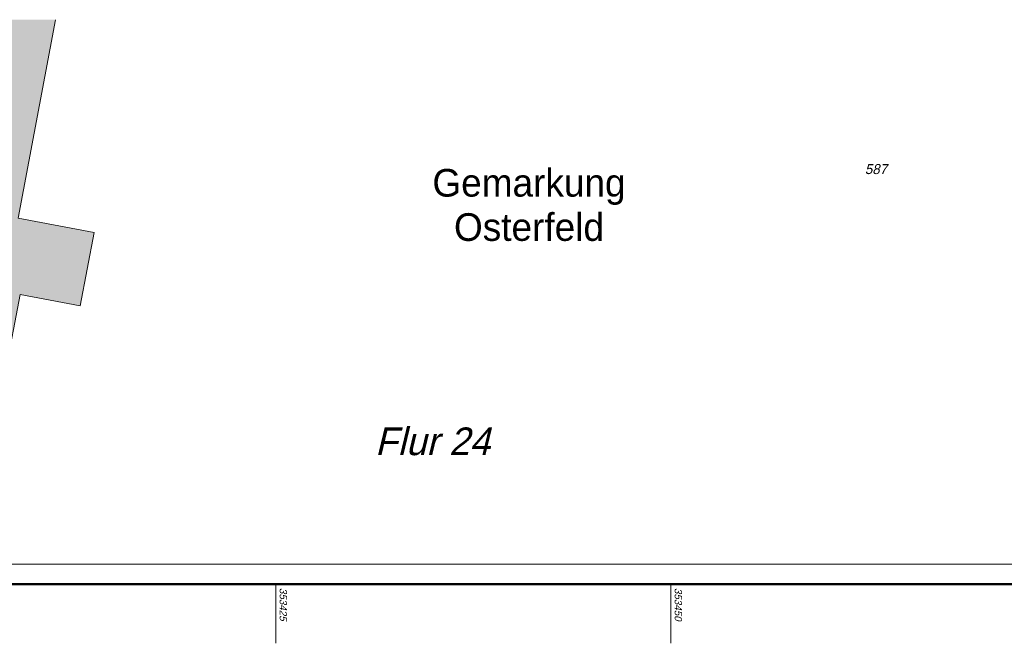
# Model space of a CAD drawing. Extents: x 353221 to 353633, y 5707812 to 5707954.
# Tile 17 of 35: x 353409 to 353471, y 5707915 to 5707954. Entities that reach past the tile are written whole.
import ezdxf

# ---------------------------------------------------------------- set-up
doc = ezdxf.new("R2010")
doc.units = 0
doc.header["$MEASUREMENT"] = 0
doc.linetypes.add('LINE_LT_10', pattern=[10000, 10000, 0])
for name, color, linetype in [('ALK', 7, 'Continuous'), ('Gebäude', 7, 'Continuous'), ('Verm Rahmen P-2', 7, 'Continuous')]:
    doc.layers.add(name, color=color, linetype=linetype)
doc.styles.add('2000', font='txt', dxfattribs={"height": 1})
doc.styles.add('2001', font='txt', dxfattribs={"oblique": 13.5, "height": 1})
doc.styles.add('2002', font='txt', dxfattribs={"oblique": 13.5, "height": 1})
doc.styles.add('45', font='txt', dxfattribs={"oblique": 13.5, "height": 1})

msp = doc.modelspace()

# ---------------------------------------------------------------- hatches: boundary and pattern name
at = {"layer": 'Gebäude', "true_color": 0xff0000}
h = msp.add_hatch(dxfattribs=at)
h.set_pattern_fill('STRATIS_AreaStyle316', color=1, style=0, pattern_type=2)
h.set_pattern_definition([(-145.5109, (353349.178, 5707954.08415), (-0.1289924, -0.6952417), [0, 0, 1])])
h.paths.add_polyline_path([(353400.165, 5707954.084), (353411.072, 5707954.084), (353408.706, 5707941.531), (353413.502, 5707940.624), (353412.62, 5707935.978), (353408.817, 5707936.694), (353407.882, 5707931.72), (353407.266, 5707931.835), (353407.447, 5707932.818), (353349.178, 5707943.629), (353350.625, 5707951.285), (353351.154, 5707954.084), (353383.025, 5707954.084), (353392.011, 5707952.34), (353391.021, 5707947.238), (353398.556, 5707945.798)])

# ---------------------------------------------------------------- linework, layer by layer
at = {"layer": 'Gebäude', "color": 1, "lineweight": 18, "true_color": 0xff0000}
msp.add_lwpolyline([(353351.154, 5707954.084), (353350.625, 5707951.285), (353349.178, 5707943.629), (353407.447, 5707932.818), (353407.266, 5707931.835), (353407.882, 5707931.72), (353408.817, 5707936.694), (353412.62, 5707935.978), (353413.502, 5707940.624), (353408.706, 5707941.531), (353411.072, 5707954.084)], dxfattribs=at)
at = {"layer": 'Verm Rahmen P-2', "color": 18, "linetype": 'LINE_LT_10', "lineweight": 13, "true_color": 0x000000}
msp.add_line((353347.72, 5707919.63), (353585.22, 5707919.63), dxfattribs=at)
at = {"layer": 'Verm Rahmen P-2', "color": 7, "lineweight": 50, "true_color": 0xffffff}
msp.add_line((353353.97, 5707918.38), (353538.97, 5707918.38), dxfattribs=at)
at = {"layer": 'Verm Rahmen P-2', "color": 18, "linetype": 'LINE_LT_10', "lineweight": 50, "true_color": 0x000000}
for q in [(353538.97, 5707918.38), (353583.97, 5707918.38)]:
    msp.add_line((353353.97, 5707918.38), q, dxfattribs=at)
at = {"layer": 'Verm Rahmen P-2', "color": 1, "lineweight": 13, "true_color": 0xff0000}
for p, q in [((353425, 5707914.63), (353425, 5707918.38)), ((353450, 5707914.63), (353450, 5707918.38))]:
    msp.add_line(p, q, dxfattribs=at)

# ---------------------------------------------------------------- texts
at = {"layer": 'ALK', "color": 7, "true_color": 0xffffff, "insert": (353441.03, 5707942.353), "char_height": 1.75, "attachment_point": 5, "line_spacing_factor": 0.959981, "style": '2000'}
msp.add_mtext('Gemarkung^JOsterfeld', dxfattribs=at)
at = {"layer": 'ALK', "color": 1, "true_color": 0xff0000, "line_spacing_factor": 0.959981}
for s, insert, char_height, attachment_point, style in [('587', (353462.991, 5707944.627), 0.63, 5, '2001'), ('Flur 24', (353431.285, 5707928.284), 1.75, 1, '2002')]:
    msp.add_mtext(s, dxfattribs=dict(at, insert=insert, char_height=char_height, attachment_point=attachment_point, style=style))
at = {"layer": 'Verm Rahmen P-2', "color": 1, "true_color": 0xff0000, "char_height": 0.4643, "attachment_point": 1, "rotation": 270, "line_spacing_factor": 0.959981, "style": '45'}
for s, insert in [('353425', (353425.714, 5707918.13)), ('353450', (353450.714, 5707918.13))]:
    msp.add_mtext(s, dxfattribs=dict(at, insert=insert))

doc.saveas('drawing.dxf')
